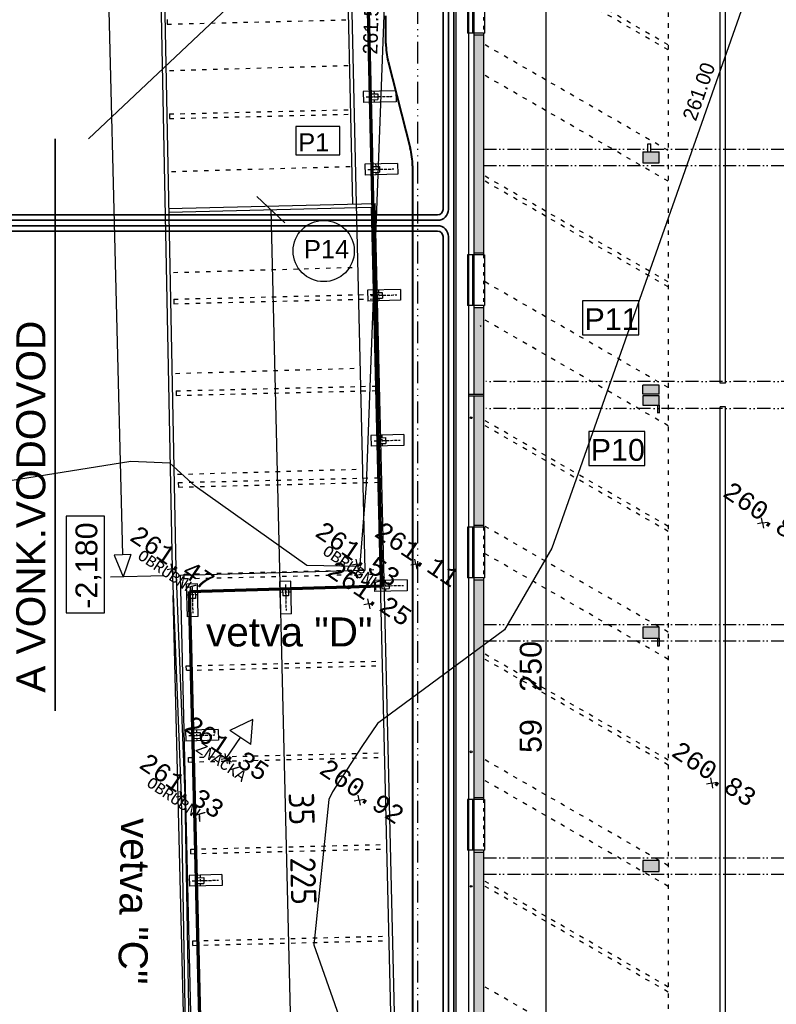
# Model space of a CAD drawing. Extents: x 4743276 to 9726129, y -4307434 to -1665362.
# Tile 15 of 121: x 4809131 to 4829956, y -2064675 to -2037564. Entities that reach past the tile are written whole.
import ezdxf
from ezdxf.enums import TextEntityAlignment as Align

# ---------------------------------------------------------------- set-up
doc = ezdxf.new("R2010")
doc.units = 0
doc.header["$MEASUREMENT"] = 0
for name, pattern in [('ACAD_ISO03W100', [30, 12, -18]), ('ACAD_ISO12W100', [22, 12, -3, 0.5, -3, 0.5, -3]), ('BODKOCIARKOVANA_3', [5.6, 3, -1.3, 0, -1.3])]:
    doc.linetypes.add(name, pattern=pattern)
doc.layers.get('0').update_dxf_attribs({"linetype": 'CONTINUOUS'})
doc.layers.get('Defpoints').update_dxf_attribs({"color": 61, "linetype": 'CONTINUOUS'})
for name, color, linetype in [('body', 7, 'CONTINUOUS'), ('HATCH', 7, 'CONTINUOUS'), ('KÓTY', 4, 'CONTINUOUS'), ('MÚRY', 1, 'CONTINUOUS'), ('POZEMOK', 8, 'CONTINUOUS'), ('siete', 6, 'CONTINUOUS'), ('TENKÁ', 7, 'CONTINUOUS'), ('tzb', 55, 'CONTINUOUS'), ('Výšky', 64, 'CONTINUOUS'), ('ZARIADENIE', 47, 'CONTINUOUS'), ('ZARIADENIE1', 145, 'CONTINUOUS'), ('ZARIADOVACIE', 144, 'CONTINUOUS'), ('šrafy-múry', 8, 'CONTINUOUS')]:
    doc.layers.add(name, color=color, linetype=linetype)
doc.styles.add('ARIAL', font='arial.ttf')
doc.styles.add('MONOTXT', font='MONOTXT', dxfattribs={"height": 0.2})
doc.styles.get("Standard").update_dxf_attribs({"font": 'TXT', "width": 0.612})
doc.styles.add('styl1', font='arial.ttf')
doc.styles.add('Style-Arial', font='arial.ttf')
doc.styles.add('STYLE1', font='isocp.shx')
doc.dimstyles.new('STANDARD 200', dxfattribs={"dimtxt": 600, "dimasz": 700, "dimexe": 10, "dimexo": 200, "dimgap": 100, "dimtad": 1, "dimdsep": 46, "dimlunit": 6, "dimtxsty": 'Style-Arial', "dimblk": 'ARCHTICK', "dimblk1": 'OBLIQUE', "dimblk2": 'ARCHTICK', "dimcen": 2.5, "dimse1": 1, "dimse2": 1, "dimadec": 0, "dimazin": 0, "dimtfac": 1, "dimtmove": 1, "dimatfit": 3, "dimldrblk": 'OBLIQUE', "dimfxl": 1, "dimtolj": 1, "dimtzin": 0, "dimarcsym": 0})
doc.dimstyles.new('STANDARD 250', dxfattribs={"dimtxt": 700, "dimasz": 750, "dimexe": 10, "dimexo": 200, "dimgap": 100, "dimtad": 1, "dimdsep": 46, "dimlunit": 6, "dimtxsty": 'STYLE1', "dimblk1": 'OBLIQUE', "dimblk2": 'OBLIQUE', "dimsah": 1, "dimcen": 2.5, "dimse1": 1, "dimse2": 1, "dimadec": 0, "dimazin": 0, "dimtfac": 1, "dimtmove": 1, "dimatfit": 3, "dimldrblk": 'OBLIQUE', "dimfxl": 1, "dimtolj": 1, "dimtzin": 0, "dimarcsym": 0})

# ---------------------------------------------------------------- blocks, each defined once
blk = doc.blocks.new('_ArchTick')
at = {"color": 0, "linetype": 'ByBlock', "const_width": 0.15}
blk.add_lwpolyline([(-0.5, -0.5), (0.5, 0.5)], dxfattribs=at)
blk = doc.blocks.new('*D42219')
at = {"layer": 'Defpoints', "color": 0}
for p in [(4822144, -2021484), (4822144, -2080734), (4823610, -2080734)]:
    blk.add_point(p, dxfattribs=at)
at = {"layer": 'ZARIADOVACIE', "color": 0, "lineweight": -2}
blk.add_line((4823610, -2021484), (4823610, -2080734), dxfattribs=at)
at = {"layer": 'ZARIADOVACIE', "color": 0, "linetype": 'ByBlock', "lineweight": -2, "xscale": 700, "yscale": 700, "zscale": 700}
for p, rotation in [((4823610, -2021484), 90), ((4823610, -2080734), 270)]:
    blk.add_blockref('_ArchTick', p, dxfattribs=dict(at, rotation=rotation))
at = {"layer": 'ZARIADOVACIE', "color": 0, "insert": (4823200, -2056213), "char_height": 600, "attachment_point": 5, "rotation": 90, "style": 'Style-Arial'}
blk.add_mtext('\\A1;59ﾠ250', dxfattribs=at)
blk = doc.blocks.new('_OBLIQUE')
at = {"color": 0, "linetype": 'ByBlock'}
blk.add_line((-0.5, -0.5), (0.5, 0.5), dxfattribs=at)
blk = doc.blocks.new('po')
at = {"layer": 'HATCH'}
h = blk.add_hatch(color=256, dxfattribs=at)
h.dxf.hatch_style = 1
h.paths.add_polyline_path([(4824470, -1535776), (4824470, -1535771), (4824515, -1535771), (4824515, -1535726), (4824520, -1535726), (4824520, -1535776)])
h = blk.add_hatch(color=256, dxfattribs=at)
h.dxf.hatch_style = 1
h.paths.add_polyline_path([(4824470, -1542196), (4824470, -1542191), (4824515, -1542191), (4824515, -1542146), (4824520, -1542146), (4824520, -1542196)])
at = {"layer": 'šrafy-múry'}
h = blk.add_hatch(color=256, dxfattribs=at)
h.dxf.hatch_style = 1
h.paths.add_polyline_path([(4819430, -1525366), (4819430, -1531366), (4819680, -1531366), (4819680, -1525366)])
h = blk.add_hatch(color=256, dxfattribs=at)
h.dxf.hatch_style = 1
h.paths.add_polyline_path([(4824070, -1528886), (4824520, -1528886), (4824520, -1528586), (4824440, -1528586), (4824150, -1528586), (4824070, -1528586)])
h = blk.add_hatch(color=256, dxfattribs=at)
h.dxf.hatch_style = 1
h.paths.add_polyline_path([(4819430, -1535256), (4819680, -1535256), (4819680, -1532866), (4819430, -1532866)])
h = blk.add_hatch(color=256, dxfattribs=at)
h.dxf.hatch_style = 1
h.paths.add_polyline_path([(4824070, -1535006), (4824070, -1535256), (4824520, -1535256), (4824520, -1535006)])
h = blk.add_hatch(color=256, dxfattribs=at)
h.dxf.hatch_style = 1
h.paths.add_polyline_path([(4819430, -1535306), (4819430, -1538866), (4819680, -1538866), (4819680, -1535306)])
h = blk.add_hatch(color=256, dxfattribs=at)
h.dxf.hatch_style = 1
h.paths.add_polyline_path([(4824070, -1535556), (4824150, -1535556), (4824440, -1535556), (4824520, -1535556), (4824520, -1535306), (4824070, -1535306)])
h = blk.add_hatch(color=256, dxfattribs=at)
h.dxf.hatch_style = 1
h.paths.add_polyline_path([(4819430, -1540366), (4819430, -1546366), (4819680, -1546366), (4819680, -1540366)])
h = blk.add_hatch(color=256, dxfattribs=at)
h.dxf.hatch_style = 1
h.paths.add_polyline_path([(4824440, -1541976), (4824520, -1541976), (4824520, -1541676), (4824070, -1541676), (4824070, -1541976), (4824150, -1541976)])
h = blk.add_hatch(color=256, dxfattribs=at)
h.dxf.hatch_style = 1
h.paths.add_polyline_path([(4819430, -1547866), (4819430, -1555366), (4819680, -1555366), (4819680, -1547866)])
h = blk.add_hatch(color=256, dxfattribs=at)
h.dxf.hatch_style = 1
h.paths.add_polyline_path([(4824520, -1548096), (4824070, -1548096), (4824070, -1548396), (4824520, -1548396)])
at = {"layer": 'MÚRY', "color": 7}
for p, q in [((4819270, -1525316), (4819270, -1531416)), ((4819680, -1525316), (4819270, -1525316)), ((4819680, -1525316), (4819680, -1531416)), ((4824210, -1528586), (4824210, -1528366)), ((4824210, -1528366), (4824290, -1528366)), ((4824290, -1528586), (4824290, -1528366)), ((4824070, -1528586), (4824070, -1528886)), ((4824070, -1528586), (4824210, -1528586)), ((4824290, -1528586), (4824520, -1528586)), ((4824520, -1528886), (4824520, -1528586)), ((4824070, -1528886), (4824520, -1528886)), ((4819680, -1531416), (4819270, -1531416)), ((4819270, -1532816), (4819270, -1535306)), ((4819680, -1532816), (4819270, -1532816)), ((4819680, -1532816), (4819680, -1535306)), ((4824520, -1535006), (4824070, -1535006)), ((4824070, -1535256), (4824070, -1535006)), ((4824520, -1535256), (4824520, -1535006)), ((4824520, -1535256), (4824070, -1535256)), ((4819270, -1535306), (4819270, -1538916)), ((4819680, -1535306), (4819680, -1538916)), ((4819680, -1538916), (4819270, -1538916)), ((4819270, -1540316), (4819270, -1546416)), ((4819680, -1540316), (4819270, -1540316)), ((4819680, -1540316), (4819680, -1546416)), ((4819680, -1546416), (4819270, -1546416)), ((4819270, -1547816), (4819270, -1555416)), ((4819680, -1547816), (4819270, -1547816)), ((4819680, -1547816), (4819680, -1555416)), ((4824520, -1548096), (4824070, -1548096)), ((4824070, -1548096), (4824070, -1548396)), ((4824520, -1548396), (4824520, -1548096)), ((4824070, -1548396), (4824520, -1548396))]:
    blk.add_line(p, q, dxfattribs=at)
at = {"layer": 'MÚRY', "color": 7, "ltscale": 0.25}
blk.add_line((4819616, -1533372), (4819596, -1533394), dxfattribs=at)
at = {"layer": 'MÚRY', "color": 7}
for points in [[(4824520, -1535306), (4824070, -1535306), (4824070, -1535556), (4824520, -1535556)], [(4824520, -1541676), (4824070, -1541676), (4824070, -1541976), (4824520, -1541976)]]:
    blk.add_lwpolyline(points, close=True, dxfattribs=at)
at = {"layer": 'POZEMOK', "linetype": 'ACAD_ISO03W100', "ltscale": 10}
for p, q in [((4824770, -1516346), (4824770, -1536660)), ((4824770, -1525641), (4819680, -1522702)), ((4824770, -1525780), (4819680, -1522841)), ((4824770, -1528551), (4819680, -1525612)), ((4824770, -1529396), (4819680, -1526458)), ((4824770, -1532168), (4819680, -1529229)), ((4824770, -1532306), (4819680, -1529367)), ((4824770, -1535077), (4819710, -1532156)), ((4824770, -1536128), (4819680, -1533189)), ((4824770, -1536128), (4820667, -1533758)), ((4824770, -1533758), (4824770, -1567811)), ((4824770, -1538899), (4819680, -1535960)), ((4824770, -1539038), (4819680, -1536099)), ((4824770, -1541809), (4819680, -1538870)), ((4824770, -1542559), (4819680, -1539620)), ((4824770, -1545330), (4819680, -1542391)), ((4824770, -1545469), (4819680, -1542530)), ((4824770, -1548240), (4819680, -1545301)), ((4824770, -1548810), (4819680, -1545872)), ((4824770, -1551582), (4819680, -1548643)), ((4824770, -1551720), (4819680, -1548781)), ((4824770, -1554491), (4819680, -1551553))]:
    blk.add_line(p, q, dxfattribs=at)
at = {"layer": 'POZEMOK', "ltscale": 0.25}
for p, q in [((4819390, -1525316), (4819390, -1523916)), ((4819430, -1525316), (4819430, -1523916)), ((4819390, -1532816), (4819390, -1531416)), ((4819430, -1532816), (4819430, -1531416)), ((4819390, -1540316), (4819390, -1538916)), ((4819430, -1540316), (4819430, -1538916)), ((4819390, -1547816), (4819390, -1546416)), ((4819430, -1547816), (4819430, -1546416))]:
    blk.add_line(p, q, dxfattribs=at)
at = {"layer": 'TENKÁ', "linetype": 'ACAD_ISO12W100', "ltscale": 50}
blk.add_line((4817870, -1522256), (4817870, -1569676), dxfattribs=at)
at = {"layer": 'TENKÁ', "ltscale": 0.25}
for p, q in [((4819240, -1523916), (4819240, -1525316)), ((4819710, -1523916), (4819710, -1525316)), ((4819270, -1525316), (4819240, -1525316)), ((4819680, -1525316), (4819710, -1525316)), ((4819240, -1531416), (4819240, -1532816)), ((4819270, -1531416), (4819240, -1531416)), ((4819680, -1531416), (4819710, -1531416)), ((4819710, -1531416), (4819710, -1532816)), ((4819270, -1532816), (4819240, -1532816)), ((4819680, -1532816), (4819710, -1532816)), ((4819240, -1538916), (4819240, -1540316)), ((4819270, -1538916), (4819240, -1538916)), ((4819680, -1538916), (4819710, -1538916)), ((4819710, -1538916), (4819710, -1540316)), ((4819270, -1540316), (4819240, -1540316)), ((4819680, -1540316), (4819710, -1540316)), ((4819240, -1546416), (4819240, -1547816)), ((4819270, -1546416), (4819240, -1546416)), ((4819680, -1546416), (4819710, -1546416)), ((4819710, -1546416), (4819710, -1547816)), ((4819270, -1547816), (4819240, -1547816)), ((4819680, -1547816), (4819710, -1547816))]:
    blk.add_line(p, q, dxfattribs=at)
at = {"layer": 'TENKÁ', "linetype": 'ACAD_ISO03W100', "ltscale": 8}
for p, q in [((4819270, -1523916), (4819270, -1525316)), ((4819680, -1523916), (4819680, -1525316)), ((4819270, -1531416), (4819270, -1532816)), ((4819680, -1531416), (4819680, -1532816)), ((4819270, -1538916), (4819270, -1540316)), ((4819680, -1538916), (4819680, -1540316)), ((4819270, -1546416), (4819270, -1547816)), ((4819680, -1546416), (4819680, -1547816))]:
    blk.add_line(p, q, dxfattribs=at)
at = {"layer": 'TENKÁ'}
for p, q in [((4819430, -1531416), (4819430, -1525316)), ((4819430, -1525366), (4819680, -1525366)), ((4824210, -1528586), (4824290, -1528586)), ((4819430, -1531366), (4819680, -1531366)), ((4819430, -1535256), (4819430, -1532816)), ((4819430, -1532866), (4819680, -1532866)), ((4819270, -1535256), (4819680, -1535256)), ((4819270, -1535306), (4819680, -1535306)), ((4819270, -1535306), (4819680, -1535306)), ((4819430, -1538916), (4819430, -1535306)), ((4824470, -1535556), (4824470, -1535776)), ((4824515, -1535771), (4824470, -1535771)), ((4824470, -1535771), (4824470, -1535776)), ((4824515, -1535726), (4824520, -1535726)), ((4824520, -1535556), (4824520, -1535776)), ((4819430, -1538866), (4819680, -1538866)), ((4819430, -1546416), (4819430, -1540316)), ((4819430, -1540366), (4819680, -1540366)), ((4824470, -1541976), (4824470, -1542196)), ((4824520, -1541976), (4824520, -1542196)), ((4824515, -1542191), (4824470, -1542191)), ((4824470, -1542191), (4824470, -1542196)), ((4824515, -1542146), (4824520, -1542146)), ((4819430, -1546366), (4819680, -1546366)), ((4819430, -1555416), (4819430, -1547816)), ((4819430, -1547866), (4819680, -1547866))]:
    blk.add_line(p, q, dxfattribs=at)
at = {"layer": 'TENKÁ', "linetype": 'ACAD_ISO12W100', "ltscale": 30}
for p, q in [((4819680, -1528511), (4832860, -1528511)), ((4819680, -1528961), (4832860, -1528961)), ((4832860, -1534906), (4819680, -1534906)), ((4832860, -1535656), (4819680, -1535656)), ((4819680, -1541601), (4832860, -1541601)), ((4819680, -1542051), (4832860, -1542051)), ((4819680, -1548021), (4832860, -1548021)), ((4819680, -1548471), (4832860, -1548471))]:
    blk.add_line(p, q, dxfattribs=at)
at = {"layer": 'tzb'}
for p, q in [((4826195, -1534956), (4826195, -1516956)), ((4826345, -1534956), (4826345, -1516956)), ((4826345, -1534956), (4826195, -1534956)), ((4826195, -1567606), (4826195, -1535606)), ((4826345, -1535606), (4826195, -1535606)), ((4826345, -1567606), (4826345, -1535606))]:
    blk.add_line(p, q, dxfattribs=at)
for centre in [(4819345, -1535906), (4819345, -1545106), (4819345, -1548808)]:
    blk.add_circle(centre, 25, dxfattribs=at)
at = {"layer": 'ZARIADOVACIE', "ltscale": 0.25}
for points in [[(4823956, -1532685), (4822407, -1532685), (4822407, -1533622), (4823956, -1533622)], [(4824128, -1536284), (4822579, -1536284), (4822579, -1537221), (4824128, -1537221)]]:
    blk.add_lwpolyline(points, close=True, dxfattribs=at)
at = {"layer": 'ZARIADOVACIE', "ltscale": 0.25, "style": 'Style-Arial'}
for s, p in [('P11', (4822463, -1533492)), ('P10', (4822635, -1537091))]:
    blk.add_text(s, height=600, dxfattribs=at).set_placement(p)
blk = doc.blocks.new('*D42258')
at = {"layer": 'Defpoints', "color": 0}
for p in [(4818816, -2042728), (4816889, -2078010), (4819659, -2077943)]:
    blk.add_point(p, dxfattribs=at)
at = {"layer": 'KÓTY', "color": 0, "lineweight": -2}
blk.add_line((4816046, -2042795), (4816889, -2078010), dxfattribs=at)
at = {"layer": 'KÓTY', "color": 0, "linetype": 'ByBlock', "lineweight": -2, "xscale": 750, "yscale": 750, "zscale": 750}
for p, rotation in [((4816046, -2042795), 91.37160353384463), ((4816889, -2078010), 271.3716035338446)]:
    blk.add_blockref('_OBLIQUE', p, dxfattribs=dict(at, rotation=rotation))
at = {"layer": 'KÓTY', "color": 0, "insert": (4816918, -2060391), "char_height": 700, "attachment_point": 5, "rotation": 271.3716, "style": 'STYLE1'}
blk.add_mtext('\\A1;35ﾠ225', dxfattribs=at)

msp = doc.modelspace()

# ---------------------------------------------------------------- linework, layer by layer
at = {"layer": 'body', "color": 1, "linetype": 'Continuous'}
for p, q in [((4829572.379, -2051422.264), (4829433.556, -2051449.248)), ((4829572.379, -2051422.264), (4829545.394, -2051283.441)), ((4829572.379, -2051422.264), (4829711.202, -2051395.279)), ((4829572.379, -2051422.264), (4829599.363, -2051561.087)), ((4813324.531, -2052683.146), (4813297.547, -2052544.323)), ((4818415.755, -2052560.083), (4818388.77, -2052421.26)), ((4818415.755, -2052560.083), (4818554.578, -2052533.099)), ((4820036.07, -2052557.754), (4820009.086, -2052418.931)), ((4820036.07, -2052557.754), (4820174.894, -2052530.769)), ((4813324.531, -2052683.146), (4813185.708, -2052710.131)), ((4813324.531, -2052683.146), (4813463.354, -2052656.162)), ((4813324.531, -2052683.146), (4813351.516, -2052821.969)), ((4818415.755, -2052560.083), (4818276.932, -2052587.068)), ((4818415.755, -2052560.083), (4818442.739, -2052698.906)), ((4820036.07, -2052557.754), (4819897.247, -2052584.738)), ((4820036.07, -2052557.754), (4820063.055, -2052696.577)), ((4818742.709, -2053645.475), (4818715.724, -2053506.651)), ((4818742.709, -2053645.475), (4818881.532, -2053618.49)), ((4818742.709, -2053645.475), (4818603.886, -2053672.459)), ((4818742.709, -2053645.475), (4818769.693, -2053784.298)), ((4814813.106, -2057910.172), (4814674.283, -2057937.156)), ((4814813.106, -2057910.172), (4814786.121, -2057771.348)), ((4814813.106, -2057910.172), (4814951.929, -2057883.187)), ((4814813.106, -2057910.172), (4814840.09, -2058048.995)), ((4828177.109, -2058582.102), (4828150.125, -2058443.279)), ((4828177.109, -2058582.102), (4828038.286, -2058609.087)), ((4828177.109, -2058582.102), (4828315.932, -2058555.118)), ((4828177.109, -2058582.102), (4828204.094, -2058720.925)), ((4813572.191, -2058941.596), (4813433.368, -2058968.58)), ((4813572.191, -2058941.596), (4813545.207, -2058802.772)), ((4813572.191, -2058941.596), (4813711.014, -2058914.611)), ((4813572.191, -2058941.596), (4813599.176, -2059080.419)), ((4818473.254, -2059055.751), (4818334.431, -2059082.736)), ((4818473.254, -2059055.751), (4818446.269, -2058916.928)), ((4818473.254, -2059055.751), (4818612.077, -2059028.767)), ((4818473.254, -2059055.751), (4818500.238, -2059194.574))]:
    msp.add_line(p, q, dxfattribs=at)
at = {"layer": 'POZEMOK', "linetype": 'Continuous'}
for p, q in [((4818635.681, -2052716.869), (4818403.767, -2042638.221)), ((4813556.545, -2052861.353), (4818635.681, -2052716.869)), ((4814160.248, -2078074.951), (4813556.545, -2052861.353))]:
    msp.add_line(p, q, dxfattribs=at)
at = {"layer": 'siete', "lineweight": 35}
for p, q in [((4820783.799, -2042787.5), (4820783.799, -2020963.838)), ((4820933.799, -2042787.5), (4820933.799, -2021063.838)), ((4820633.799, -2042937.5), (4785400.919, -2042937.5)), ((4820633.799, -2043087.5), (4785400.919, -2043087.5)), ((4820633.799, -2043237.5), (4785400.919, -2043237.5)), ((4820633.799, -2043387.5), (4785400.919, -2043387.5)), ((4820783.799, -2043537.5), (4820783.799, -2081254.259)), ((4820933.799, -2043537.5), (4820933.799, -2081154.259))]:
    msp.add_line(p, q, dxfattribs=at)
at = {"layer": 'siete', "color": 5, "lineweight": 40, "ltscale": 50}
for p, q in [((4819211.249, -2038216.153), (4819211.28, -2037455.168)), ((4819273.431, -2038711.069), (4819881.617, -2041092.781)), ((4819943.799, -2041587.616), (4819943.799, -2080834.048))]:
    msp.add_line(p, q, dxfattribs=at)
for centre, start, end in [((4821211.249, -2038216.234), 179.9976733, 194.3247299), ((4817943.799, -2041587.616), 0, 14.3247299)]:
    msp.add_arc(centre, 2000, start, end, dxfattribs=at)
at = {"layer": 'siete', "lineweight": 35}
for centre, radius, start, end in [((4820633.799, -2042787.5), 300, 270, 0), ((4820633.799, -2042787.5), 150, 270, 0), ((4820633.799, -2043537.5), 300, 0, 90), ((4820633.799, -2043537.5), 150, 0, 90)]:
    msp.add_arc(centre, radius, start, end, dxfattribs=at)
at = {"layer": 'TENKÁ', "color": 125}
for p, q in [((4811072.227, -2017232.597), (4811960.722, -2052299.778)), ((4812194.19, -2052293.863), (4811727.253, -2052305.694)), ((4811727.253, -2052305.694), (4811975.965, -2052901.4)), ((4811727.253, -2052305.694), (4811975.965, -2052901.4)), ((4812194.19, -2052293.863), (4811975.965, -2052901.4)), ((4812194.19, -2052293.863), (4811975.965, -2052901.4)), ((4813107.264, -2052872.736), (4811634.956, -2052910.04))]:
    msp.add_line(p, q, dxfattribs=at)
at = {"layer": 'TENKÁ'}
for p, q in [((4821083.799, -2020974.048), (4821083.799, -2081294.048)), ((4821133.799, -2020974.048), (4821133.799, -2081244.048)), ((4818303.795, -2042640.615), (4817887.991, -2024570.39)), ((4818403.767, -2042638.221), (4817985.662, -2024468.023)), ((4813190.213, -2037561.562), (4813193.205, -2037686.526)), ((4813252.448, -2040160.817), (4813255.44, -2040285.781)), ((4813229.786, -2042762.105), (4818913.079, -2042626.027)), ((4813231.749, -2042862.087), (4818815.502, -2042728.392)), ((4819658.672, -2077943.299), (4818815.502, -2042728.392)), ((4819761.037, -2078040.876), (4818913.079, -2042626.027)), ((4813374.526, -2045259.356), (4813377.518, -2045384.32)), ((4813434.966, -2047783.632), (4813437.958, -2047908.597)), ((4813495.406, -2050307.909), (4813498.398, -2050432.873))]:
    msp.add_line(p, q, dxfattribs=at)
at = {"layer": 'TENKÁ', "color": 30, "lineweight": 35, "ltscale": 0.25}
for p, q in [((4817842.747, -2034405.237), (4811022.795, -2040848.977)), ((4810111.295, -2056596.283), (4810111.295, -2040848.977))]:
    msp.add_line(p, q, dxfattribs=at)
at = {"layer": 'TENKÁ', "color": 7, "linetype": 'Continuous'}
for p, q in [((4812995.98, -2035947.206), (4813324.531, -2052683.146)), ((4813095.947, -2035944.55), (4813424.492, -2052680.187)), ((4813324.531, -2052683.146), (4813572.191, -2058941.596)), ((4813424.492, -2052680.187), (4813672.155, -2058938.709)), ((4815546.529, -2056828.461), (4814914.378, -2057134.126)), ((4815494.706, -2057525.562), (4815546.529, -2056828.461)), ((4815494.706, -2057525.562), (4814914.378, -2057134.126)), ((4814813.106, -2057910.172), (4815204.542, -2057329.844)), ((4814958.188, -2058008.031), (4814668.024, -2057812.312)), ((4813572.191, -2058941.596), (4813843.859, -2073887.739)), ((4813672.155, -2058938.709), (4813943.834, -2073885.467))]:
    msp.add_line(p, q, dxfattribs=at)
at = {"layer": 'TENKÁ', "linetype": 'ACAD_ISO03W100', "ltscale": 10}
for p, q in [((4813193.205, -2037686.526), (4818187.048, -2037566.956)), ((4813252.448, -2040160.817), (4818243.984, -2040041.302)), ((4813255.44, -2040285.781), (4818246.859, -2040166.269)), ((4813374.526, -2045259.356), (4818872.95, -2045127.704)), ((4813377.518, -2045384.32), (4818875.942, -2045252.668)), ((4813434.966, -2047783.632), (4818933.39, -2047651.98)), ((4813437.958, -2047908.597), (4818936.382, -2047776.945)), ((4813495.406, -2050307.909), (4818993.83, -2050176.257)), ((4813498.398, -2050432.873), (4818996.822, -2050301.221)), ((4813655.818, -2052829.792), (4819054.27, -2052700.534)), ((4813658.81, -2052954.756), (4819057.262, -2052825.498)), ((4813658.81, -2052954.756), (4813655.818, -2052829.792)), ((4813716.258, -2055354.068), (4819114.71, -2055224.81)), ((4813719.25, -2055479.032), (4813716.258, -2055354.068)), ((4813719.25, -2055479.032), (4819117.703, -2055349.774)), ((4813776.698, -2057878.345), (4819175.151, -2057749.087)), ((4813779.69, -2058003.309), (4813776.698, -2057878.345)), ((4813779.69, -2058003.309), (4819178.143, -2057874.051)), ((4813837.138, -2060402.621), (4819235.591, -2060273.363)), ((4813840.13, -2060527.586), (4813837.138, -2060402.621)), ((4813840.13, -2060527.586), (4819238.583, -2060398.327)), ((4813897.578, -2062926.898), (4819296.031, -2062797.64)), ((4813900.57, -2063051.862), (4813897.578, -2062926.898)), ((4813900.57, -2063051.862), (4819299.023, -2062922.604))]:
    msp.add_line(p, q, dxfattribs=at)
at = {"layer": 'TENKÁ', "color": 125, "linetype": 'ACAD_ISO03W100', "ltscale": 10}
for p, q in [((4813255.249, -2038964.301), (4818240.432, -2038822.489)), ((4813309.816, -2041743.873), (4818319.482, -2041601.365)), ((4813309.816, -2041743.873), (4818319.482, -2041601.365)), ((4813364.383, -2044523.446), (4818398.531, -2044380.241)), ((4813418.95, -2047303.018), (4818477.581, -2047159.117)), ((4813477.495, -2050082.477), (4818556.631, -2049937.993))]:
    msp.add_line(p, q, dxfattribs=at)
at = {"layer": 'TENKÁ', "color": 125}
msp.add_lwpolyline([(4817942.5, -2040500.856), (4816730.5, -2040500.856), (4816730.5, -2041282.356), (4817942.5, -2041282.356)], close=True, dxfattribs=at)
at = {"layer": 'TENKÁ'}
msp.add_circle((4817498.134, -2043934.211), 842.959, dxfattribs=at)
at = {"layer": 'Výšky', "color": 34, "linetype": 'Continuous'}
msp.add_lwpolyline([(4829556.191, -2035700.356), (4826067.267, -2045611.871), (4823778.048, -2052112.041), (4822477.827, -2054365.166), (4818980.583, -2056944.502), (4818546.998, -2057574.802), (4817742.277, -2058826.863), (4817636.027, -2059036.245), (4817231.096, -2063034.334), (4818833.372, -2067597.434), (4821906.212, -2074307.998), (4820901.555, -2077347.912), (4819378.167, -2079171.873), (4814981.728, -2083291.762), (4814282.473, -2083607.769), (4809354.487, -2085189.489), (4807370.134, -2086398.558)], dxfattribs=at)
at = {"layer": 'Výšky', "color": 30, "linetype": 'Continuous', "flags": 128}
msp.add_lwpolyline([(4819212.169, -2035975.007), (4818666.425, -2050366.181), (4818496.464, -2052560.242), (4818433.74, -2052619.257), (4817034.075, -2052593.103), (4813961.438, -2050408.404), (4813267.601, -2049773.948), (4812194.496, -2049726.817), (4807258.865, -2050516.926)], dxfattribs=at)
at = {"layer": 'ZARIADENIE'}
msp.add_line((4814089.19, -2082883.939), (4813353.585, -2053417.349), dxfattribs=at)
at = {"layer": 'ZARIADENIE1'}
msp.add_lwpolyline([(4826283.799, -2080894.048), (4826283.799, -2081294.048), (4821083.799, -2081294.048), (4821083.799, -2020974.048), (4832563.288, -2020974.048), (4832563.288, -2021324.048), (4821483.799, -2021324.048), (4821483.799, -2080894.048), (4826283.799, -2080894.048), (4826283.799, -2081294.048)], close=True, dxfattribs=at)
at = {"layer": 'ZARIADOVACIE', "color": 7}
msp.add_lwpolyline([(4810408.312, -2051231.923), (4810408.312, -2053897.923), (4811461.312, -2053897.923), (4811461.312, -2051231.923)], close=True, dxfattribs=at)
at = {"layer": 'šrafy-múry', "color": 90}
for p, q in [((4819482.319, -2039522.04), (4818582.564, -2039543.043)), ((4818582.564, -2039543.043), (4818589.565, -2039842.961)), ((4819482.319, -2039522.04), (4819489.32, -2039821.958)), ((4818784.143, -2039608.357), (4818984.089, -2039603.689)), ((4818784.143, -2039608.357), (4818787.877, -2039768.313)), ((4818787.877, -2039768.313), (4818987.823, -2039763.646)), ((4818984.089, -2039603.689), (4818987.823, -2039763.646)), ((4819489.32, -2039821.958), (4818589.565, -2039842.961)), ((4819528.328, -2041521.51), (4818628.573, -2041542.514)), ((4818628.573, -2041542.514), (4818635.574, -2041842.432)), ((4818830.152, -2041607.827), (4819030.097, -2041603.16)), ((4818830.152, -2041607.827), (4818833.886, -2041767.784)), ((4819030.097, -2041603.16), (4819033.831, -2041763.116)), ((4819528.328, -2041521.51), (4819535.329, -2041821.429)), ((4819535.329, -2041821.429), (4818635.574, -2041842.432)), ((4818833.886, -2041767.784), (4819033.831, -2041763.116)), ((4819608.131, -2044989.783), (4818708.377, -2045010.787)), ((4818708.377, -2045010.787), (4818715.378, -2045310.705)), ((4818909.956, -2045076.1), (4819109.901, -2045071.433)), ((4818909.956, -2045076.1), (4818913.69, -2045236.057)), ((4818913.69, -2045236.057), (4819113.635, -2045231.389)), ((4819109.901, -2045071.433), (4819113.635, -2045231.389)), ((4819608.131, -2044989.783), (4819615.133, -2045289.702)), ((4819615.133, -2045289.702), (4818715.378, -2045310.705)), ((4819699.877, -2048988.731), (4818800.122, -2049009.735)), ((4818800.122, -2049009.735), (4818807.124, -2049309.653)), ((4819699.877, -2048988.731), (4819706.878, -2049288.649)), ((4819706.878, -2049288.649), (4818807.124, -2049309.653)), ((4819001.702, -2049075.048), (4819201.647, -2049070.381)), ((4819001.702, -2049075.048), (4819005.436, -2049235.005)), ((4819005.436, -2049235.005), (4819205.381, -2049230.337)), ((4819201.647, -2049070.381), (4819205.381, -2049230.337)), ((4816593.676, -2053025.826), (4816293.757, -2053032.827)), ((4816314.761, -2053932.582), (4816293.757, -2053032.827)), ((4816614.679, -2053925.581), (4816593.676, -2053025.826)), ((4819791.895, -2052987.673), (4818892.14, -2053008.676)), ((4818892.14, -2053008.676), (4818899.141, -2053308.594)), ((4819093.719, -2053073.99), (4819293.665, -2053069.322)), ((4819093.719, -2053073.99), (4819097.453, -2053233.946)), ((4819293.665, -2053069.322), (4819297.398, -2053229.279)), ((4819791.895, -2052987.673), (4819798.896, -2053287.591)), ((4814026.18, -2053099.271), (4813726.262, -2053106.272)), ((4813747.265, -2054006.027), (4813726.262, -2053106.272)), ((4813960.867, -2053300.85), (4813800.91, -2053304.584)), ((4813800.91, -2053304.584), (4813805.578, -2053504.529)), ((4813960.867, -2053300.85), (4813965.534, -2053500.795)), ((4814047.184, -2053999.025), (4814026.18, -2053099.271)), ((4816528.362, -2053227.405), (4816368.406, -2053231.139)), ((4816368.406, -2053231.139), (4816373.073, -2053431.084)), ((4816528.362, -2053227.405), (4816533.03, -2053427.35)), ((4819798.896, -2053287.591), (4818899.141, -2053308.594)), ((4819097.453, -2053233.946), (4819297.398, -2053229.279)), ((4813965.534, -2053500.795), (4813805.578, -2053504.529)), ((4816533.03, -2053427.35), (4816373.073, -2053431.084)), ((4814047.184, -2053999.025), (4813747.265, -2054006.027)), ((4816614.679, -2053925.581), (4816314.761, -2053932.582)), ((4814596.283, -2057106.542), (4813696.528, -2057127.546)), ((4813696.528, -2057127.546), (4813703.529, -2057427.464)), ((4814596.283, -2057106.542), (4814603.284, -2057406.461)), ((4814603.284, -2057406.461), (4813703.529, -2057427.464)), ((4813898.107, -2057192.86), (4814098.052, -2057188.192)), ((4813898.107, -2057192.86), (4813901.841, -2057352.816)), ((4813901.841, -2057352.816), (4814101.786, -2057348.148)), ((4814098.052, -2057188.192), (4814101.786, -2057348.148)), ((4814696.108, -2061105.297), (4813796.353, -2061126.3)), ((4813796.353, -2061126.3), (4813803.354, -2061426.219)), ((4813997.932, -2061191.614), (4814197.877, -2061186.946)), ((4813997.932, -2061191.614), (4814001.666, -2061351.57)), ((4814197.877, -2061186.946), (4814201.611, -2061346.903)), ((4814696.108, -2061105.297), (4814703.109, -2061405.215)), ((4814703.109, -2061405.215), (4813803.354, -2061426.219)), ((4814001.666, -2061351.57), (4814201.611, -2061346.903))]:
    msp.add_line(p, q, dxfattribs=at)
at = {"layer": 'šrafy-múry', "color": 90, "linetype": 'BODKOCIARKOVANA_3', "ltscale": 20}
for p, q in [((4818882.482, -2039536.042), (4818889.484, -2039835.96)), ((4818668.1, -2039691.087), (4819367.909, -2039674.751)), ((4818668.458, -2039691.079), (4819368.268, -2039674.743)), ((4818686.037, -2039690.669), (4819385.847, -2039674.332)), ((4818714.108, -2041690.558), (4819413.918, -2041674.222)), ((4818714.467, -2041690.55), (4819414.276, -2041674.214)), ((4818732.046, -2041690.139), (4819431.856, -2041673.803)), ((4818928.491, -2041535.513), (4818935.492, -2041835.431)), ((4818793.912, -2045158.831), (4819493.721, -2045142.495)), ((4818794.271, -2045158.823), (4819494.08, -2045142.487)), ((4818811.85, -2045158.412), (4819511.659, -2045142.076)), ((4819008.295, -2045003.786), (4819015.296, -2045303.704)), ((4819100.041, -2049002.733), (4819107.042, -2049302.652)), ((4818885.658, -2049157.779), (4819585.467, -2049141.443)), ((4818886.017, -2049157.77), (4819585.826, -2049141.434)), ((4818903.596, -2049157.36), (4819603.405, -2049141.024)), ((4819192.058, -2053001.675), (4819199.059, -2053301.593)), ((4813878.136, -2053184.806), (4813894.472, -2053884.615)), ((4813878.144, -2053185.165), (4813894.48, -2053884.974)), ((4813878.555, -2053202.744), (4813894.891, -2053902.553)), ((4816600.677, -2053325.744), (4816300.758, -2053332.745)), ((4816445.631, -2053111.361), (4816461.968, -2053811.171)), ((4816445.64, -2053111.72), (4816461.976, -2053811.529)), ((4816446.05, -2053129.299), (4816462.386, -2053829.108)), ((4818977.675, -2053156.72), (4819677.485, -2053140.384)), ((4818978.034, -2053156.712), (4819677.843, -2053140.376)), ((4818995.613, -2053156.302), (4819695.423, -2053139.965)), ((4814033.181, -2053399.189), (4813733.263, -2053406.19)), ((4813996.446, -2057120.545), (4814003.447, -2057420.463)), ((4813782.063, -2057275.59), (4814481.873, -2057259.254)), ((4813782.422, -2057275.582), (4814482.231, -2057259.246)), ((4813800.001, -2057275.171), (4814499.81, -2057258.835)), ((4814096.271, -2061119.299), (4814103.272, -2061419.217)), ((4813881.888, -2061274.344), (4814581.698, -2061258.008)), ((4813882.247, -2061274.336), (4814582.056, -2061258)), ((4813899.826, -2061273.926), (4814599.636, -2061257.59))]:
    msp.add_line(p, q, dxfattribs=at)
at = {"layer": 'šrafy-múry', "color": 232, "lineweight": 70}
for p, q in [((4813800.91, -2053304.584), (4819095.858, -2053153.96)), ((4814496.928, -2081185.388), (4813800.91, -2053304.584))]:
    msp.add_line(p, q, dxfattribs=at)
msp.add_lwpolyline([(4819095.858, -2053153.96), (4818148.783, -2011995.51), (4818679.395, -2011987.214), (4829713.795, -2011825.312), (4836444.428, -2011753.007)], dxfattribs=at)

# ---------------------------------------------------------------- block references
at = {"layer": 'TENKÁ'}
msp.add_blockref('po', (2213.299, -512618.357), dxfattribs=at)

# ---------------------------------------------------------------- texts
at = {"color": 2, "linetype": 'Continuous', "style": 'MONOTXT'}
for s, p in [('OBRUBNK', (4818361.038, -2052523.176)), ('OBRUBNK', (4813269.815, -2052646.239)), ('ZNACKA', (4814765.022, -2057877.738)), ('OBRUBNK', (4813517.475, -2058904.689))]:
    msp.add_text(s, height=300, rotation=326, dxfattribs=at).set_placement(p, align=Align.TOP_CENTER)
at = {"layer": 'MÚRY', "color": 0, "ltscale": 0.25, "style": 'Style-Arial'}
msp.add_text('P14', height=500, dxfattribs=at).set_placement((4816956.873, -2044132.422))
at = {"layer": 'TENKÁ', "color": 125, "style": 'Style-Arial'}
msp.add_text('P1', height=500, dxfattribs=at).set_placement((4816799.06, -2041191.375))
at = {"layer": 'TENKÁ', "color": 30, "lineweight": 35, "ltscale": 0.25, "style": 'styl1'}
msp.add_text('A VONK.VODOVOD', height=800, rotation=90, dxfattribs=at).set_placement((4809837.921, -2056096.679))
at = {"layer": 'Výšky', "color": 5, "linetype": 'Continuous'}
for s, rotation, p in [('261.50', 88.2313667, (4818998.267, -2037706.777)), ('261.00', 70.6143167, (4828012.434, -2039607.6))]:
    msp.add_text(s, height=400, rotation=rotation, dxfattribs=at).set_placement(p, align=Align.CENTER)
at = {"layer": 'Výšky', "linetype": 'Continuous', "style": 'MONOTXT'}
for s, p in [('260.80', (4829523.466, -2051389.271)), ('261.47', (4813197.688, -2052597.59)), ('261.53', (4818299.69, -2052481.796)), ('261.11', (4819933.27, -2052488.414)), ('261.25', (4818626.643, -2053567.187)), ('261.35', (4814697.041, -2057831.884)), ('260.83', (4828108.299, -2058535.689)), ('261.33', (4813456.126, -2058863.309)), ('260.92', (4818415.221, -2059016.608))]:
    msp.add_text(s, height=500, rotation=326, dxfattribs=at).set_placement(p, align=Align.CENTER)
at = {"layer": 'ZARIADOVACIE', "color": 7, "style": 'ARIAL'}
msp.add_text('-2,180', height=600, rotation=90, dxfattribs=at).set_placement((4811266.728, -2053783.214))
at = {"layer": 'šrafy-múry', "color": 232, "lineweight": 70, "style": 'styl1'}
msp.add_text('vetva "D"', height=800, dxfattribs=at).set_placement((4814258.06, -2054822.502))
msp.add_text('vetva "C"', height=800, rotation=268.9986434, dxfattribs=at).set_placement((4811921.134, -2059537.508))

# ---------------------------------------------------------------- dimensions: what is measured, and where the dimension line sits
at = {"layer": 'KÓTY'}
dim = msp.add_aligned_dim(p1=(4818815.502, -2042728.392), p2=(4819658.672, -2077943.299), distance=-2770.225, dimstyle='STANDARD 250', override={"dimtxsty": 'STYLE1', "dimldrblk": 'OBLIQUE'}, dxfattribs=at)
dim.commit()
dim.dimension.update_dxf_attribs({"geometry": '*D42258', "text_midpoint": (4816917.766, -2060391.378)})
at = {"layer": 'ZARIADOVACIE', "color": 7}
dim = msp.add_linear_dim(base=(4823610.5, -2080734.048), p1=(4822143.799, -2021484.048), p2=(4822143.799, -2080734.048), angle=270, dimstyle='STANDARD 200', override={"dimtxsty": 'Style-Arial', "dimldrblk": 'OBLIQUE'}, dxfattribs=at)
dim.commit()
dim.dimension.update_dxf_attribs({"geometry": '*D42219', "text_midpoint": (4823606.5, -2056213), "dimtype": 160})

doc.saveas('drawing.dxf')
